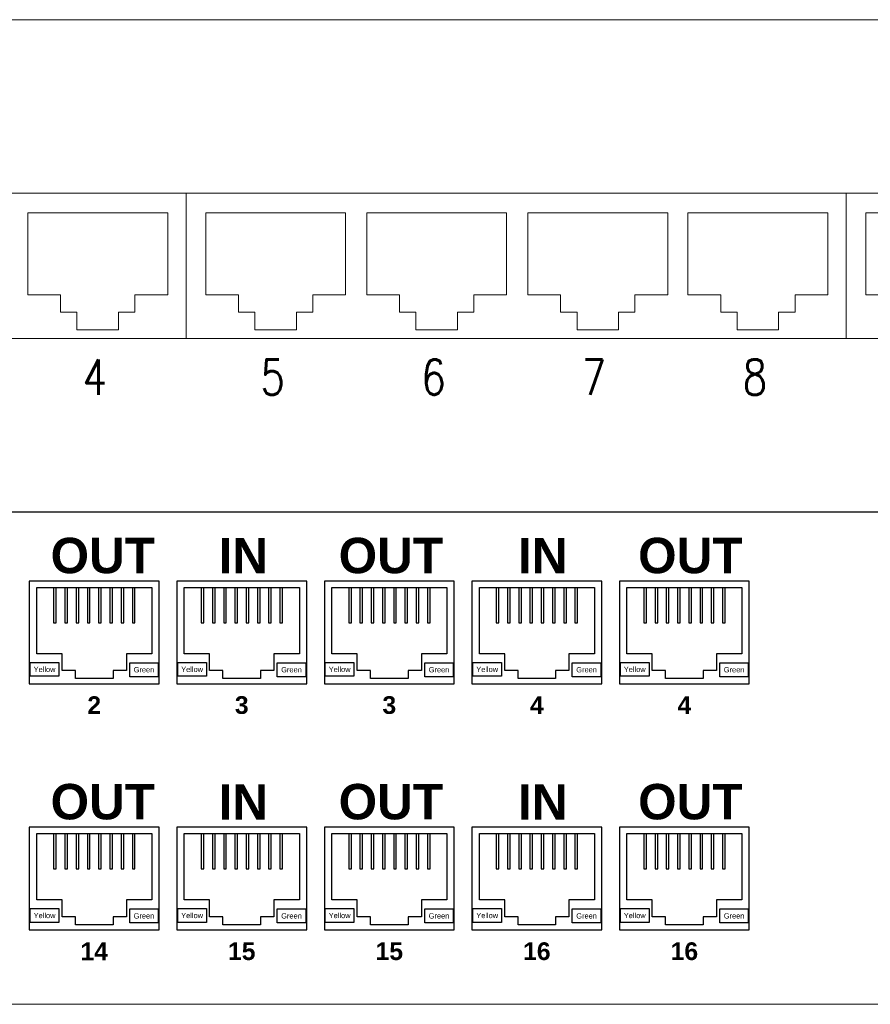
# Model space of a CAD drawing. Header units: millimetres. Extents: x 3585 to 3995, y 1397 to 1684.
# Tile 6 of 15: x 3776 to 3783, y 1543 to 1552. Entities that reach past the tile are written whole.
import ezdxf
from ezdxf.enums import TextEntityAlignment as Align

# ---------------------------------------------------------------- set-up
doc = ezdxf.new("R2010")
doc.units = ezdxf.units.MM
doc.linetypes.add('HIDDENX2', pattern=[19.05, 12.7, -6.35])
for name, color, linetype, lineweight in [('EB_LAN', 6, 'Continuous', 9), ('EB_NPS', 5, 'Continuous', 5), ('NR_PORT', 7, 'Continuous', 0), ('OBUDOWY', 7, 'Continuous', 0), ('SZ_HU_CONSTR', 7, 'HIDDENX2', 0)]:
    doc.layers.add(name, color=color, linetype=linetype, lineweight=lineweight)
doc.styles.add('ROMANS', font='simplex.shx')
doc.styles.get("Standard").update_dxf_attribs({"font": 'arial.ttf'})

# ---------------------------------------------------------------- blocks, each defined once
blk = doc.blocks.new('szafa gpd')
at = {"layer": 'SZ_HU_CONSTR'}
for p, q in [((3813.1088, 1552.0533), (3765.1088, 1552.0533)), ((3813.1088, 1547.6133), (3765.1088, 1547.6133))]:
    blk.add_line(p, q, dxfattribs=at)
blk = doc.blocks.new('sdip')
at = {"layer": 'OBUDOWY'}
for p, q in [((-90210444.343, -54810663.426), (-90210888.459, -54810663.426)), ((-90210888.459, -54810707.826), (-90210444.343, -54810707.826))]:
    blk.add_line(p, q, dxfattribs=at)
blk = doc.blocks.new('swtichh')
at = {"color": 0}
for points in [[(-90216741.849, -54809408.752), (-90216741.849, -54809421.863), (-90216801.366, -54809421.863), (-90216801.366, -54809408.752)], [(-90216682.331, -54809408.752), (-90216682.331, -54809421.863), (-90216741.849, -54809421.863), (-90216741.849, -54809408.752)], [(-90216622.814, -54809408.752), (-90216622.814, -54809421.863), (-90216682.331, -54809421.863), (-90216682.331, -54809408.752)]]:
    blk.add_lwpolyline(points, close=True, dxfattribs=at)
for points in [[(-90216749.812, -54809410.526), (-90216756.117, -54809410.526), (-90216756.117, -54809417.92), (-90216753.162, -54809417.92), (-90216753.162, -54809419.497), (-90216751.684, -54809419.497), (-90216751.684, -54809421.075), (-90216749.812, -54809421.075)], [(-90216749.812, -54809410.526), (-90216743.507, -54809410.526), (-90216743.507, -54809417.92), (-90216746.462, -54809417.92), (-90216746.462, -54809419.497), (-90216747.94, -54809419.497), (-90216747.94, -54809421.075), (-90216749.812, -54809421.075)], [(-90216733.77, -54809410.526), (-90216740.075, -54809410.526), (-90216740.075, -54809417.92), (-90216737.12, -54809417.92), (-90216737.12, -54809419.497), (-90216735.642, -54809419.497), (-90216735.642, -54809421.075), (-90216733.77, -54809421.075)], [(-90216733.77, -54809410.526), (-90216727.465, -54809410.526), (-90216727.465, -54809417.92), (-90216730.421, -54809417.92), (-90216730.421, -54809419.497), (-90216731.898, -54809419.497), (-90216731.898, -54809421.075), (-90216733.77, -54809421.075)], [(-90216719.26, -54809410.526), (-90216725.565, -54809410.526), (-90216725.565, -54809417.92), (-90216722.609, -54809417.92), (-90216722.609, -54809419.497), (-90216721.131, -54809419.497), (-90216721.131, -54809421.075), (-90216719.26, -54809421.075)], [(-90216719.26, -54809410.526), (-90216712.954, -54809410.526), (-90216712.954, -54809417.92), (-90216715.91, -54809417.92), (-90216715.91, -54809419.497), (-90216717.388, -54809419.497), (-90216717.388, -54809421.075), (-90216719.26, -54809421.075)], [(-90216704.727, -54809410.526), (-90216711.032, -54809410.526), (-90216711.032, -54809417.92), (-90216708.077, -54809417.92), (-90216708.077, -54809419.497), (-90216706.599, -54809419.497), (-90216706.599, -54809421.075), (-90216704.727, -54809421.075)], [(-90216704.727, -54809410.526), (-90216698.422, -54809410.526), (-90216698.422, -54809417.92), (-90216701.378, -54809417.92), (-90216701.378, -54809419.497), (-90216702.855, -54809419.497), (-90216702.855, -54809421.075), (-90216704.727, -54809421.075)], [(-90216690.294, -54809410.526), (-90216696.6, -54809410.526), (-90216696.6, -54809417.92), (-90216693.644, -54809417.92), (-90216693.644, -54809419.497), (-90216692.166, -54809419.497), (-90216692.166, -54809421.075), (-90216690.294, -54809421.075)], [(-90216690.294, -54809410.526), (-90216683.989, -54809410.526), (-90216683.989, -54809417.92), (-90216686.945, -54809417.92), (-90216686.945, -54809419.497), (-90216688.423, -54809419.497), (-90216688.423, -54809421.075), (-90216690.294, -54809421.075)], [(-90216674.253, -54809410.526), (-90216680.558, -54809410.526), (-90216680.558, -54809417.92), (-90216677.602, -54809417.92), (-90216677.602, -54809419.497), (-90216676.124, -54809419.497), (-90216676.124, -54809421.075), (-90216674.253, -54809421.075)]]:
    blk.add_lwpolyline(points, dxfattribs=at)
at = {"layer": 'EB_NPS', "color": 0, "linetype": 'Continuous', "lineweight": 50}
blk.add_blockref('sdip', (-5956.413, 1270.319), dxfattribs=at)
at = {"layer": 'NR_PORT', "style": 'ROMANS', "width": 0.8}
for s, p in [('4', (-90216750.084, -54809427.893)), ('5', (-90216734.042, -54809427.893)), ('6', (-90216719.531, -54809427.893)), ('7', (-90216705.077, -54809427.893)), ('8', (-90216690.566, -54809427.893))]:
    blk.add_text(s, height=3.188, dxfattribs=at).set_placement(p, align=Align.BOTTOM_CENTER)
blk = doc.blocks.new('Panel 1U kątowy')
at = {"layer": 'OBUDOWY'}
blk.add_line((462.058, 0), (17.942, 0), dxfattribs=at)
at = {"style": 'ROMANS'}
blk.add_attdef('NAZWA_PANELU', text='', height=14, dxfattribs=at).set_placement((681.061, -20.999), align=Align.MIDDLE_LEFT)
blk.add_attdef('KAT', text='', height=5, dxfattribs=at).set_placement((462.058, -22.201), align=Align.MIDDLE)
blk.add_attdef('NR_KAT', (16.82, -42.941), '', height=4, dxfattribs=at)
blk = doc.blocks.new('ogranicznik przepi')
at = {"layer": 'OBUDOWY', "color": 0, "lineweight": -3}
blk.add_line((-90210131.805, -54810346.729), (-90210611.805, -54810346.729), dxfattribs=at)
at = {"layer": 'OBUDOWY', "color": 0, "linetype": 'Continuous', "lineweight": -3}
for p, q in [((-90210504.298, -54810359.521), (-90210504.298, -54810353.525)), ((-90210504.298, -54810353.525), (-90210493.927, -54810353.525)), ((-90210502.778, -54810353.525), (-90210502.778, -54810356.717)), ((-90210502.541, -54810356.717), (-90210502.541, -54810353.525)), ((-90210501.764, -54810353.525), (-90210501.764, -54810356.717)), ((-90210501.528, -54810356.717), (-90210501.528, -54810353.525)), ((-90210500.751, -54810353.525), (-90210500.751, -54810356.717)), ((-90210500.514, -54810356.717), (-90210500.514, -54810353.525)), ((-90210499.737, -54810353.525), (-90210499.737, -54810356.717)), ((-90210499.501, -54810356.717), (-90210499.501, -54810353.525)), ((-90210498.724, -54810353.525), (-90210498.724, -54810356.717)), ((-90210498.487, -54810356.717), (-90210498.487, -54810353.525)), ((-90210497.71, -54810353.525), (-90210497.71, -54810356.717)), ((-90210497.474, -54810356.717), (-90210497.474, -54810353.525)), ((-90210496.697, -54810353.525), (-90210496.697, -54810356.717)), ((-90210496.46, -54810356.717), (-90210496.46, -54810353.525)), ((-90210495.683, -54810353.525), (-90210495.683, -54810356.717)), ((-90210495.447, -54810356.717), (-90210495.447, -54810353.525)), ((-90210493.927, -54810353.525), (-90210493.927, -54810359.521)), ((-90210490.996, -54810359.521), (-90210490.996, -54810353.525)), ((-90210490.996, -54810353.525), (-90210480.625, -54810353.525)), ((-90210489.476, -54810353.525), (-90210489.476, -54810356.717)), ((-90210489.239, -54810356.717), (-90210489.239, -54810353.525)), ((-90210488.462, -54810353.525), (-90210488.462, -54810356.717)), ((-90210488.226, -54810356.717), (-90210488.226, -54810353.525)), ((-90210487.449, -54810353.525), (-90210487.449, -54810356.717)), ((-90210487.213, -54810356.717), (-90210487.213, -54810353.525)), ((-90210486.435, -54810353.525), (-90210486.435, -54810356.717)), ((-90210486.199, -54810356.717), (-90210486.199, -54810353.525)), ((-90210485.422, -54810353.525), (-90210485.422, -54810356.717)), ((-90210485.186, -54810356.717), (-90210485.186, -54810353.525)), ((-90210484.409, -54810353.525), (-90210484.409, -54810356.717)), ((-90210484.172, -54810356.717), (-90210484.172, -54810353.525)), ((-90210483.395, -54810353.525), (-90210483.395, -54810356.717)), ((-90210483.158, -54810356.717), (-90210483.158, -54810353.525)), ((-90210482.382, -54810353.525), (-90210482.382, -54810356.717)), ((-90210482.145, -54810356.717), (-90210482.145, -54810353.525)), ((-90210480.625, -54810353.525), (-90210480.625, -54810359.521)), ((-90210477.694, -54810359.521), (-90210477.694, -54810353.525)), ((-90210477.694, -54810353.525), (-90210467.323, -54810353.525)), ((-90210476.174, -54810353.525), (-90210476.174, -54810356.717)), ((-90210475.937, -54810356.717), (-90210475.937, -54810353.525)), ((-90210475.16, -54810353.525), (-90210475.16, -54810356.717)), ((-90210474.924, -54810356.717), (-90210474.924, -54810353.525)), ((-90210474.147, -54810353.525), (-90210474.147, -54810356.717)), ((-90210473.911, -54810356.717), (-90210473.911, -54810353.525)), ((-90210473.134, -54810353.525), (-90210473.134, -54810356.717)), ((-90210472.897, -54810356.717), (-90210472.897, -54810353.525)), ((-90210472.12, -54810353.525), (-90210472.12, -54810356.717)), ((-90210471.884, -54810356.717), (-90210471.884, -54810353.525)), ((-90210471.107, -54810353.525), (-90210471.107, -54810356.717)), ((-90210470.87, -54810356.717), (-90210470.87, -54810353.525)), ((-90210470.093, -54810353.525), (-90210470.093, -54810356.717)), ((-90210469.857, -54810356.717), (-90210469.857, -54810353.525)), ((-90210469.08, -54810353.525), (-90210469.08, -54810356.717)), ((-90210468.843, -54810356.717), (-90210468.843, -54810353.525)), ((-90210467.323, -54810353.525), (-90210467.323, -54810359.521)), ((-90210464.392, -54810359.521), (-90210464.392, -54810353.525)), ((-90210464.392, -54810353.525), (-90210454.021, -54810353.525)), ((-90210462.872, -54810353.525), (-90210462.872, -54810356.717)), ((-90210462.636, -54810356.717), (-90210462.636, -54810353.525)), ((-90210461.859, -54810353.525), (-90210461.859, -54810356.717)), ((-90210461.622, -54810356.717), (-90210461.622, -54810353.525)), ((-90210460.845, -54810353.525), (-90210460.845, -54810356.717)), ((-90210460.609, -54810356.717), (-90210460.609, -54810353.525)), ((-90210459.832, -54810353.525), (-90210459.832, -54810356.717)), ((-90210459.595, -54810356.717), (-90210459.595, -54810353.525)), ((-90210458.819, -54810353.525), (-90210458.819, -54810356.717)), ((-90210458.582, -54810356.717), (-90210458.582, -54810353.525)), ((-90210457.805, -54810353.525), (-90210457.805, -54810356.717)), ((-90210457.568, -54810356.717), (-90210457.568, -54810353.525)), ((-90210456.791, -54810353.525), (-90210456.791, -54810356.717)), ((-90210456.555, -54810356.717), (-90210456.555, -54810353.525)), ((-90210455.778, -54810353.525), (-90210455.778, -54810356.717)), ((-90210455.542, -54810356.717), (-90210455.542, -54810353.525)), ((-90210454.021, -54810353.525), (-90210454.021, -54810359.521)), ((-90210451.091, -54810359.521), (-90210451.091, -54810353.525)), ((-90210451.091, -54810353.525), (-90210440.719, -54810353.525)), ((-90210449.571, -54810353.525), (-90210449.571, -54810356.717)), ((-90210449.334, -54810356.717), (-90210449.334, -54810353.525)), ((-90210448.557, -54810353.525), (-90210448.557, -54810356.717)), ((-90210448.32, -54810356.717), (-90210448.32, -54810353.525)), ((-90210447.544, -54810353.525), (-90210447.544, -54810356.717)), ((-90210447.307, -54810356.717), (-90210447.307, -54810353.525)), ((-90210446.53, -54810353.525), (-90210446.53, -54810356.717)), ((-90210446.294, -54810356.717), (-90210446.294, -54810353.525)), ((-90210445.517, -54810353.525), (-90210445.517, -54810356.717)), ((-90210445.28, -54810356.717), (-90210445.28, -54810353.525)), ((-90210444.503, -54810353.525), (-90210444.503, -54810356.717)), ((-90210444.267, -54810356.717), (-90210444.267, -54810353.525)), ((-90210443.49, -54810353.525), (-90210443.49, -54810356.717)), ((-90210443.253, -54810356.717), (-90210443.253, -54810353.525)), ((-90210442.476, -54810353.525), (-90210442.476, -54810356.717)), ((-90210442.24, -54810356.717), (-90210442.24, -54810353.525)), ((-90210440.719, -54810353.525), (-90210440.719, -54810359.521)), ((-90210502.778, -54810356.717), (-90210502.541, -54810356.717)), ((-90210501.764, -54810356.717), (-90210501.528, -54810356.717)), ((-90210500.751, -54810356.717), (-90210500.514, -54810356.717)), ((-90210499.737, -54810356.717), (-90210499.501, -54810356.717)), ((-90210498.724, -54810356.717), (-90210498.487, -54810356.717)), ((-90210497.71, -54810356.717), (-90210497.474, -54810356.717)), ((-90210496.697, -54810356.717), (-90210496.46, -54810356.717)), ((-90210495.683, -54810356.717), (-90210495.447, -54810356.717)), ((-90210489.476, -54810356.717), (-90210489.239, -54810356.717)), ((-90210488.462, -54810356.717), (-90210488.226, -54810356.717)), ((-90210487.449, -54810356.717), (-90210487.213, -54810356.717)), ((-90210486.435, -54810356.717), (-90210486.199, -54810356.717)), ((-90210485.422, -54810356.717), (-90210485.186, -54810356.717)), ((-90210484.409, -54810356.717), (-90210484.172, -54810356.717)), ((-90210483.395, -54810356.717), (-90210483.158, -54810356.717)), ((-90210482.382, -54810356.717), (-90210482.145, -54810356.717)), ((-90210476.174, -54810356.717), (-90210475.937, -54810356.717)), ((-90210475.16, -54810356.717), (-90210474.924, -54810356.717)), ((-90210474.147, -54810356.717), (-90210473.911, -54810356.717)), ((-90210473.134, -54810356.717), (-90210472.897, -54810356.717)), ((-90210472.12, -54810356.717), (-90210471.884, -54810356.717)), ((-90210471.107, -54810356.717), (-90210470.87, -54810356.717)), ((-90210470.093, -54810356.717), (-90210469.857, -54810356.717)), ((-90210469.08, -54810356.717), (-90210468.843, -54810356.717)), ((-90210462.872, -54810356.717), (-90210462.636, -54810356.717)), ((-90210461.859, -54810356.717), (-90210461.622, -54810356.717)), ((-90210460.845, -54810356.717), (-90210460.609, -54810356.717)), ((-90210459.832, -54810356.717), (-90210459.595, -54810356.717)), ((-90210458.819, -54810356.717), (-90210458.582, -54810356.717)), ((-90210457.805, -54810356.717), (-90210457.568, -54810356.717)), ((-90210456.791, -54810356.717), (-90210456.555, -54810356.717)), ((-90210455.778, -54810356.717), (-90210455.542, -54810356.717)), ((-90210449.571, -54810356.717), (-90210449.334, -54810356.717)), ((-90210448.557, -54810356.717), (-90210448.32, -54810356.717)), ((-90210447.544, -54810356.717), (-90210447.307, -54810356.717)), ((-90210446.53, -54810356.717), (-90210446.294, -54810356.717)), ((-90210445.517, -54810356.717), (-90210445.28, -54810356.717)), ((-90210444.503, -54810356.717), (-90210444.267, -54810356.717)), ((-90210443.49, -54810356.717), (-90210443.253, -54810356.717)), ((-90210442.476, -54810356.717), (-90210442.24, -54810356.717)), ((-90210502.018, -54810359.521), (-90210504.298, -54810359.521)), ((-90210502.018, -54810361.025), (-90210502.018, -54810359.521)), ((-90210493.927, -54810359.521), (-90210496.224, -54810359.521)), ((-90210496.224, -54810359.521), (-90210496.224, -54810361.025)), ((-90210488.716, -54810359.521), (-90210490.996, -54810359.521)), ((-90210488.716, -54810361.025), (-90210488.716, -54810359.521)), ((-90210480.625, -54810359.521), (-90210482.922, -54810359.521)), ((-90210482.922, -54810359.521), (-90210482.922, -54810361.025)), ((-90210475.414, -54810359.521), (-90210477.694, -54810359.521)), ((-90210475.414, -54810361.025), (-90210475.414, -54810359.521)), ((-90210467.323, -54810359.521), (-90210469.62, -54810359.521)), ((-90210469.62, -54810359.521), (-90210469.62, -54810361.025)), ((-90210462.112, -54810359.521), (-90210464.392, -54810359.521)), ((-90210462.112, -54810361.025), (-90210462.112, -54810359.521)), ((-90210454.021, -54810359.521), (-90210456.319, -54810359.521)), ((-90210456.319, -54810359.521), (-90210456.319, -54810361.025)), ((-90210448.811, -54810359.521), (-90210451.091, -54810359.521)), ((-90210448.811, -54810361.025), (-90210448.811, -54810359.521)), ((-90210440.719, -54810359.521), (-90210443.017, -54810359.521)), ((-90210443.017, -54810359.521), (-90210443.017, -54810361.025)), ((-90210504.889, -54810361.548), (-90210504.889, -54810360.298)), ((-90210504.889, -54810360.298), (-90210502.304, -54810360.298)), ((-90210502.304, -54810360.298), (-90210502.304, -54810361.548)), ((-90210495.92, -54810361.582), (-90210495.92, -54810360.332)), ((-90210495.92, -54810360.332), (-90210493.353, -54810360.332)), ((-90210493.353, -54810360.332), (-90210493.353, -54810361.582)), ((-90210491.587, -54810361.548), (-90210491.587, -54810360.298)), ((-90210491.587, -54810360.298), (-90210489.003, -54810360.298)), ((-90210489.003, -54810360.298), (-90210489.003, -54810361.548)), ((-90210482.618, -54810361.582), (-90210482.618, -54810360.332)), ((-90210482.618, -54810360.332), (-90210480.051, -54810360.332)), ((-90210480.051, -54810360.332), (-90210480.051, -54810361.582)), ((-90210478.286, -54810361.548), (-90210478.286, -54810360.298)), ((-90210478.286, -54810360.298), (-90210475.701, -54810360.298)), ((-90210475.701, -54810360.298), (-90210475.701, -54810361.548)), ((-90210469.316, -54810361.582), (-90210469.316, -54810360.332)), ((-90210469.316, -54810360.332), (-90210466.749, -54810360.332)), ((-90210466.749, -54810360.332), (-90210466.749, -54810361.582)), ((-90210464.984, -54810361.548), (-90210464.984, -54810360.298)), ((-90210464.984, -54810360.298), (-90210462.399, -54810360.298)), ((-90210462.399, -54810360.298), (-90210462.399, -54810361.548)), ((-90210456.015, -54810361.582), (-90210456.015, -54810360.332)), ((-90210456.015, -54810360.332), (-90210453.447, -54810360.332)), ((-90210453.447, -54810360.332), (-90210453.447, -54810361.582)), ((-90210451.682, -54810361.548), (-90210451.682, -54810360.298)), ((-90210451.682, -54810360.298), (-90210449.097, -54810360.298)), ((-90210449.097, -54810360.298), (-90210449.097, -54810361.548)), ((-90210442.713, -54810361.582), (-90210442.713, -54810360.332)), ((-90210442.713, -54810360.332), (-90210440.145, -54810360.332)), ((-90210440.145, -54810361.582), (-90210440.145, -54810360.332)), ((-90210502.304, -54810361.548), (-90210504.889, -54810361.548)), ((-90210500.818, -54810361.025), (-90210502.018, -54810361.025)), ((-90210500.818, -54810361.751), (-90210500.818, -54810361.025)), ((-90210497.423, -54810361.751), (-90210500.818, -54810361.751)), ((-90210496.224, -54810361.025), (-90210497.423, -54810361.025)), ((-90210497.423, -54810361.025), (-90210497.423, -54810361.751)), ((-90210493.353, -54810361.582), (-90210495.92, -54810361.582)), ((-90210489.003, -54810361.548), (-90210491.587, -54810361.548)), ((-90210487.517, -54810361.025), (-90210488.716, -54810361.025)), ((-90210487.517, -54810361.751), (-90210487.517, -54810361.025)), ((-90210484.121, -54810361.751), (-90210487.517, -54810361.751)), ((-90210482.922, -54810361.025), (-90210484.121, -54810361.025)), ((-90210484.121, -54810361.025), (-90210484.121, -54810361.751)), ((-90210480.051, -54810361.582), (-90210482.618, -54810361.582)), ((-90210475.701, -54810361.548), (-90210478.286, -54810361.548)), ((-90210474.215, -54810361.025), (-90210475.414, -54810361.025)), ((-90210474.215, -54810361.751), (-90210474.215, -54810361.025)), ((-90210470.82, -54810361.751), (-90210474.215, -54810361.751)), ((-90210469.62, -54810361.025), (-90210470.82, -54810361.025)), ((-90210470.82, -54810361.025), (-90210470.82, -54810361.751)), ((-90210466.749, -54810361.582), (-90210469.316, -54810361.582)), ((-90210462.399, -54810361.548), (-90210464.984, -54810361.548)), ((-90210460.913, -54810361.025), (-90210462.112, -54810361.025)), ((-90210460.913, -54810361.751), (-90210460.913, -54810361.025)), ((-90210457.518, -54810361.751), (-90210460.913, -54810361.751)), ((-90210456.319, -54810361.025), (-90210457.518, -54810361.025)), ((-90210457.518, -54810361.025), (-90210457.518, -54810361.751)), ((-90210453.447, -54810361.582), (-90210456.015, -54810361.582)), ((-90210449.097, -54810361.548), (-90210451.682, -54810361.548)), ((-90210447.611, -54810361.025), (-90210448.811, -54810361.025)), ((-90210447.611, -54810361.751), (-90210447.611, -54810361.025)), ((-90210444.216, -54810361.751), (-90210447.611, -54810361.751)), ((-90210443.017, -54810361.025), (-90210444.216, -54810361.025)), ((-90210444.216, -54810361.025), (-90210444.216, -54810361.751)), ((-90210440.145, -54810361.582), (-90210442.713, -54810361.582)), ((-90210504.298, -54810381.721), (-90210504.298, -54810375.725)), ((-90210504.298, -54810375.725), (-90210493.927, -54810375.725)), ((-90210502.778, -54810375.725), (-90210502.778, -54810378.917)), ((-90210502.541, -54810378.917), (-90210502.541, -54810375.725)), ((-90210501.764, -54810375.725), (-90210501.764, -54810378.917)), ((-90210501.528, -54810378.917), (-90210501.528, -54810375.725)), ((-90210500.751, -54810375.725), (-90210500.751, -54810378.917)), ((-90210500.514, -54810378.917), (-90210500.514, -54810375.725)), ((-90210499.737, -54810375.725), (-90210499.737, -54810378.917)), ((-90210499.501, -54810378.917), (-90210499.501, -54810375.725)), ((-90210498.724, -54810375.725), (-90210498.724, -54810378.917)), ((-90210498.487, -54810378.917), (-90210498.487, -54810375.725)), ((-90210497.71, -54810375.725), (-90210497.71, -54810378.917)), ((-90210497.474, -54810378.917), (-90210497.474, -54810375.725)), ((-90210496.697, -54810375.725), (-90210496.697, -54810378.917)), ((-90210496.46, -54810378.917), (-90210496.46, -54810375.725)), ((-90210495.683, -54810375.725), (-90210495.683, -54810378.917)), ((-90210495.447, -54810378.917), (-90210495.447, -54810375.725)), ((-90210493.927, -54810375.725), (-90210493.927, -54810381.721)), ((-90210490.996, -54810381.721), (-90210490.996, -54810375.725)), ((-90210490.996, -54810375.725), (-90210480.625, -54810375.725)), ((-90210489.476, -54810375.725), (-90210489.476, -54810378.917)), ((-90210489.239, -54810378.917), (-90210489.239, -54810375.725)), ((-90210488.462, -54810375.725), (-90210488.462, -54810378.917)), ((-90210488.226, -54810378.917), (-90210488.226, -54810375.725)), ((-90210487.449, -54810375.725), (-90210487.449, -54810378.917)), ((-90210487.213, -54810378.917), (-90210487.213, -54810375.725)), ((-90210486.435, -54810375.725), (-90210486.435, -54810378.917)), ((-90210486.199, -54810378.917), (-90210486.199, -54810375.725)), ((-90210485.422, -54810375.725), (-90210485.422, -54810378.917)), ((-90210485.186, -54810378.917), (-90210485.186, -54810375.725)), ((-90210484.409, -54810375.725), (-90210484.409, -54810378.917)), ((-90210484.172, -54810378.917), (-90210484.172, -54810375.725)), ((-90210483.395, -54810375.725), (-90210483.395, -54810378.917)), ((-90210483.158, -54810378.917), (-90210483.158, -54810375.725)), ((-90210482.382, -54810375.725), (-90210482.382, -54810378.917)), ((-90210482.145, -54810378.917), (-90210482.145, -54810375.725)), ((-90210480.625, -54810375.725), (-90210480.625, -54810381.721)), ((-90210477.694, -54810381.721), (-90210477.694, -54810375.725)), ((-90210477.694, -54810375.725), (-90210467.323, -54810375.725)), ((-90210476.174, -54810375.725), (-90210476.174, -54810378.917)), ((-90210475.937, -54810378.917), (-90210475.937, -54810375.725)), ((-90210475.16, -54810375.725), (-90210475.16, -54810378.917)), ((-90210474.924, -54810378.917), (-90210474.924, -54810375.725)), ((-90210474.147, -54810375.725), (-90210474.147, -54810378.917)), ((-90210473.911, -54810378.917), (-90210473.911, -54810375.725)), ((-90210473.134, -54810375.725), (-90210473.134, -54810378.917)), ((-90210472.897, -54810378.917), (-90210472.897, -54810375.725)), ((-90210472.12, -54810375.725), (-90210472.12, -54810378.917)), ((-90210471.884, -54810378.917), (-90210471.884, -54810375.725)), ((-90210471.107, -54810375.725), (-90210471.107, -54810378.917)), ((-90210470.87, -54810378.917), (-90210470.87, -54810375.725)), ((-90210470.093, -54810375.725), (-90210470.093, -54810378.917)), ((-90210469.857, -54810378.917), (-90210469.857, -54810375.725)), ((-90210469.08, -54810375.725), (-90210469.08, -54810378.917)), ((-90210468.843, -54810378.917), (-90210468.843, -54810375.725)), ((-90210467.323, -54810375.725), (-90210467.323, -54810381.721)), ((-90210464.392, -54810381.721), (-90210464.392, -54810375.725)), ((-90210464.392, -54810375.725), (-90210454.021, -54810375.725)), ((-90210462.872, -54810375.725), (-90210462.872, -54810378.917)), ((-90210462.636, -54810378.917), (-90210462.636, -54810375.725)), ((-90210461.859, -54810375.725), (-90210461.859, -54810378.917)), ((-90210461.622, -54810378.917), (-90210461.622, -54810375.725)), ((-90210460.845, -54810375.725), (-90210460.845, -54810378.917)), ((-90210460.609, -54810378.917), (-90210460.609, -54810375.725)), ((-90210459.832, -54810375.725), (-90210459.832, -54810378.917)), ((-90210459.595, -54810378.917), (-90210459.595, -54810375.725)), ((-90210458.819, -54810375.725), (-90210458.819, -54810378.917)), ((-90210458.582, -54810378.917), (-90210458.582, -54810375.725)), ((-90210457.805, -54810375.725), (-90210457.805, -54810378.917)), ((-90210457.568, -54810378.917), (-90210457.568, -54810375.725)), ((-90210456.791, -54810375.725), (-90210456.791, -54810378.917)), ((-90210456.555, -54810378.917), (-90210456.555, -54810375.725)), ((-90210455.778, -54810375.725), (-90210455.778, -54810378.917)), ((-90210455.542, -54810378.917), (-90210455.542, -54810375.725)), ((-90210454.021, -54810375.725), (-90210454.021, -54810381.721)), ((-90210451.091, -54810381.721), (-90210451.091, -54810375.725)), ((-90210451.091, -54810375.725), (-90210440.719, -54810375.725)), ((-90210449.571, -54810375.725), (-90210449.571, -54810378.917)), ((-90210449.334, -54810378.917), (-90210449.334, -54810375.725)), ((-90210448.557, -54810375.725), (-90210448.557, -54810378.917)), ((-90210448.32, -54810378.917), (-90210448.32, -54810375.725)), ((-90210447.544, -54810375.725), (-90210447.544, -54810378.917)), ((-90210447.307, -54810378.917), (-90210447.307, -54810375.725)), ((-90210446.53, -54810375.725), (-90210446.53, -54810378.917)), ((-90210446.294, -54810378.917), (-90210446.294, -54810375.725)), ((-90210445.517, -54810375.725), (-90210445.517, -54810378.917)), ((-90210445.28, -54810378.917), (-90210445.28, -54810375.725)), ((-90210444.503, -54810375.725), (-90210444.503, -54810378.917)), ((-90210444.267, -54810378.917), (-90210444.267, -54810375.725)), ((-90210443.49, -54810375.725), (-90210443.49, -54810378.917)), ((-90210443.253, -54810378.917), (-90210443.253, -54810375.725)), ((-90210442.476, -54810375.725), (-90210442.476, -54810378.917)), ((-90210442.24, -54810378.917), (-90210442.24, -54810375.725)), ((-90210440.719, -54810375.725), (-90210440.719, -54810381.721)), ((-90210502.778, -54810378.917), (-90210502.541, -54810378.917)), ((-90210501.764, -54810378.917), (-90210501.528, -54810378.917)), ((-90210500.751, -54810378.917), (-90210500.514, -54810378.917)), ((-90210499.737, -54810378.917), (-90210499.501, -54810378.917)), ((-90210498.724, -54810378.917), (-90210498.487, -54810378.917)), ((-90210497.71, -54810378.917), (-90210497.474, -54810378.917)), ((-90210496.697, -54810378.917), (-90210496.46, -54810378.917)), ((-90210495.683, -54810378.917), (-90210495.447, -54810378.917)), ((-90210489.476, -54810378.917), (-90210489.239, -54810378.917)), ((-90210488.462, -54810378.917), (-90210488.226, -54810378.917)), ((-90210487.449, -54810378.917), (-90210487.213, -54810378.917)), ((-90210486.435, -54810378.917), (-90210486.199, -54810378.917)), ((-90210485.422, -54810378.917), (-90210485.186, -54810378.917)), ((-90210484.409, -54810378.917), (-90210484.172, -54810378.917)), ((-90210483.395, -54810378.917), (-90210483.158, -54810378.917)), ((-90210482.382, -54810378.917), (-90210482.145, -54810378.917)), ((-90210476.174, -54810378.917), (-90210475.937, -54810378.917)), ((-90210475.16, -54810378.917), (-90210474.924, -54810378.917)), ((-90210474.147, -54810378.917), (-90210473.911, -54810378.917)), ((-90210473.134, -54810378.917), (-90210472.897, -54810378.917)), ((-90210472.12, -54810378.917), (-90210471.884, -54810378.917)), ((-90210471.107, -54810378.917), (-90210470.87, -54810378.917)), ((-90210470.093, -54810378.917), (-90210469.857, -54810378.917)), ((-90210469.08, -54810378.917), (-90210468.843, -54810378.917)), ((-90210462.872, -54810378.917), (-90210462.636, -54810378.917)), ((-90210461.859, -54810378.917), (-90210461.622, -54810378.917)), ((-90210460.845, -54810378.917), (-90210460.609, -54810378.917)), ((-90210459.832, -54810378.917), (-90210459.595, -54810378.917)), ((-90210458.819, -54810378.917), (-90210458.582, -54810378.917)), ((-90210457.805, -54810378.917), (-90210457.568, -54810378.917)), ((-90210456.791, -54810378.917), (-90210456.555, -54810378.917)), ((-90210455.778, -54810378.917), (-90210455.542, -54810378.917)), ((-90210449.571, -54810378.917), (-90210449.334, -54810378.917)), ((-90210448.557, -54810378.917), (-90210448.32, -54810378.917)), ((-90210447.544, -54810378.917), (-90210447.307, -54810378.917)), ((-90210446.53, -54810378.917), (-90210446.294, -54810378.917)), ((-90210445.517, -54810378.917), (-90210445.28, -54810378.917)), ((-90210444.503, -54810378.917), (-90210444.267, -54810378.917)), ((-90210443.49, -54810378.917), (-90210443.253, -54810378.917)), ((-90210442.476, -54810378.917), (-90210442.24, -54810378.917)), ((-90210502.018, -54810381.721), (-90210504.298, -54810381.721)), ((-90210502.018, -54810383.225), (-90210502.018, -54810381.721)), ((-90210493.927, -54810381.721), (-90210496.224, -54810381.721)), ((-90210496.224, -54810381.721), (-90210496.224, -54810383.225)), ((-90210488.716, -54810381.721), (-90210490.996, -54810381.721)), ((-90210488.716, -54810383.225), (-90210488.716, -54810381.721)), ((-90210480.625, -54810381.721), (-90210482.922, -54810381.721)), ((-90210482.922, -54810381.721), (-90210482.922, -54810383.225)), ((-90210475.414, -54810381.721), (-90210477.694, -54810381.721)), ((-90210475.414, -54810383.225), (-90210475.414, -54810381.721)), ((-90210467.323, -54810381.721), (-90210469.62, -54810381.721)), ((-90210469.62, -54810381.721), (-90210469.62, -54810383.225)), ((-90210462.112, -54810381.721), (-90210464.392, -54810381.721)), ((-90210462.112, -54810383.225), (-90210462.112, -54810381.721)), ((-90210454.021, -54810381.721), (-90210456.319, -54810381.721)), ((-90210456.319, -54810381.721), (-90210456.319, -54810383.225)), ((-90210448.811, -54810381.721), (-90210451.091, -54810381.721)), ((-90210448.811, -54810383.225), (-90210448.811, -54810381.721)), ((-90210440.719, -54810381.721), (-90210443.017, -54810381.721)), ((-90210443.017, -54810381.721), (-90210443.017, -54810383.225)), ((-90210504.889, -54810383.748), (-90210504.889, -54810382.498)), ((-90210504.889, -54810382.498), (-90210502.304, -54810382.498)), ((-90210502.304, -54810382.498), (-90210502.304, -54810383.748)), ((-90210495.92, -54810383.782), (-90210495.92, -54810382.532)), ((-90210495.92, -54810382.532), (-90210493.353, -54810382.532)), ((-90210493.353, -54810382.532), (-90210493.353, -54810383.782)), ((-90210491.587, -54810383.748), (-90210491.587, -54810382.498)), ((-90210491.587, -54810382.498), (-90210489.003, -54810382.498)), ((-90210489.003, -54810382.498), (-90210489.003, -54810383.748)), ((-90210482.618, -54810383.782), (-90210482.618, -54810382.532)), ((-90210482.618, -54810382.532), (-90210480.051, -54810382.532)), ((-90210480.051, -54810382.532), (-90210480.051, -54810383.782)), ((-90210478.286, -54810383.748), (-90210478.286, -54810382.498)), ((-90210478.286, -54810382.498), (-90210475.701, -54810382.498)), ((-90210475.701, -54810382.498), (-90210475.701, -54810383.748)), ((-90210469.316, -54810383.782), (-90210469.316, -54810382.532)), ((-90210469.316, -54810382.532), (-90210466.749, -54810382.532)), ((-90210466.749, -54810382.532), (-90210466.749, -54810383.782)), ((-90210464.984, -54810383.748), (-90210464.984, -54810382.498)), ((-90210464.984, -54810382.498), (-90210462.399, -54810382.498)), ((-90210462.399, -54810382.498), (-90210462.399, -54810383.748)), ((-90210456.015, -54810383.782), (-90210456.015, -54810382.532)), ((-90210456.015, -54810382.532), (-90210453.447, -54810382.532)), ((-90210453.447, -54810382.532), (-90210453.447, -54810383.782)), ((-90210451.682, -54810383.748), (-90210451.682, -54810382.498)), ((-90210451.682, -54810382.498), (-90210449.097, -54810382.498)), ((-90210449.097, -54810382.498), (-90210449.097, -54810383.748)), ((-90210442.713, -54810383.782), (-90210442.713, -54810382.532)), ((-90210442.713, -54810382.532), (-90210440.145, -54810382.532)), ((-90210440.145, -54810383.782), (-90210440.145, -54810382.532)), ((-90210502.304, -54810383.748), (-90210504.889, -54810383.748)), ((-90210500.818, -54810383.225), (-90210502.018, -54810383.225)), ((-90210500.818, -54810383.951), (-90210500.818, -54810383.225)), ((-90210497.423, -54810383.951), (-90210500.818, -54810383.951)), ((-90210496.224, -54810383.225), (-90210497.423, -54810383.225)), ((-90210497.423, -54810383.225), (-90210497.423, -54810383.951)), ((-90210493.353, -54810383.782), (-90210495.92, -54810383.782)), ((-90210489.003, -54810383.748), (-90210491.587, -54810383.748)), ((-90210487.517, -54810383.225), (-90210488.716, -54810383.225)), ((-90210487.517, -54810383.951), (-90210487.517, -54810383.225)), ((-90210484.121, -54810383.951), (-90210487.517, -54810383.951)), ((-90210482.922, -54810383.225), (-90210484.121, -54810383.225)), ((-90210484.121, -54810383.225), (-90210484.121, -54810383.951)), ((-90210480.051, -54810383.782), (-90210482.618, -54810383.782)), ((-90210475.701, -54810383.748), (-90210478.286, -54810383.748)), ((-90210474.215, -54810383.225), (-90210475.414, -54810383.225)), ((-90210474.215, -54810383.951), (-90210474.215, -54810383.225)), ((-90210470.82, -54810383.951), (-90210474.215, -54810383.951)), ((-90210469.62, -54810383.225), (-90210470.82, -54810383.225)), ((-90210470.82, -54810383.225), (-90210470.82, -54810383.951)), ((-90210466.749, -54810383.782), (-90210469.316, -54810383.782)), ((-90210462.399, -54810383.748), (-90210464.984, -54810383.748)), ((-90210460.913, -54810383.225), (-90210462.112, -54810383.225)), ((-90210460.913, -54810383.951), (-90210460.913, -54810383.225)), ((-90210457.518, -54810383.951), (-90210460.913, -54810383.951)), ((-90210456.319, -54810383.225), (-90210457.518, -54810383.225)), ((-90210457.518, -54810383.225), (-90210457.518, -54810383.951)), ((-90210453.447, -54810383.782), (-90210456.015, -54810383.782)), ((-90210449.097, -54810383.748), (-90210451.682, -54810383.748)), ((-90210447.611, -54810383.225), (-90210448.811, -54810383.225)), ((-90210447.611, -54810383.951), (-90210447.611, -54810383.225)), ((-90210444.216, -54810383.951), (-90210447.611, -54810383.951)), ((-90210443.017, -54810383.225), (-90210444.216, -54810383.225)), ((-90210444.216, -54810383.225), (-90210444.216, -54810383.951)), ((-90210440.145, -54810383.782), (-90210442.713, -54810383.782))]:
    blk.add_line(p, q, dxfattribs=at)
for points in [[(-90210504.974, -54810352.967), (-90210504.974, -54810362.224), (-90210493.268, -54810362.224), (-90210493.268, -54810352.967)], [(-90210491.672, -54810352.967), (-90210491.672, -54810362.224), (-90210479.966, -54810362.224), (-90210479.966, -54810352.967)], [(-90210478.37, -54810352.967), (-90210478.37, -54810362.224), (-90210466.664, -54810362.224), (-90210466.664, -54810352.967)], [(-90210465.068, -54810352.967), (-90210465.068, -54810362.224), (-90210453.363, -54810362.224), (-90210453.363, -54810352.967)], [(-90210451.767, -54810352.967), (-90210451.767, -54810362.224), (-90210440.061, -54810362.224), (-90210440.061, -54810352.967)], [(-90210504.974, -54810375.167), (-90210504.974, -54810384.424), (-90210493.268, -54810384.424), (-90210493.268, -54810375.167)], [(-90210491.672, -54810375.167), (-90210491.672, -54810384.424), (-90210479.966, -54810384.424), (-90210479.966, -54810375.167)], [(-90210478.37, -54810375.167), (-90210478.37, -54810384.424), (-90210466.664, -54810384.424), (-90210466.664, -54810375.167)], [(-90210465.068, -54810375.167), (-90210465.068, -54810384.424), (-90210453.363, -54810384.424), (-90210453.363, -54810375.167)], [(-90210451.767, -54810375.167), (-90210451.767, -54810384.424), (-90210440.061, -54810384.424), (-90210440.061, -54810375.167)]]:
    blk.add_lwpolyline(points, close=True, dxfattribs=at)
at = {"layer": 'OBUDOWY', "color": 0, "linetype": 'Continuous', "lineweight": -3, "width": 94.10337, "attachment_point": 5}
for s, insert, char_height in [('\\pxqc;{\\fArial|b1|i0|c238|p34;OUT}', (-90210498.347, -54810350.675, 0), 3.192), ('\\pxqc;{\\fArial|b1|i0|c238|p34;IN}', (-90210485.679, -54810350.675, 0), 3.192), ('\\pxqc;{\\fArial|b1|i0|c238|p34;OUT}', (-90210472.377, -54810350.675, 0), 3.192), ('\\pxqc;{\\fArial|b1|i0|c238|p34;IN}', (-90210458.678, -54810350.675, 0), 3.192), ('\\pxqc;{\\fArial|b1|i0|c238|p34;OUT}', (-90210445.376, -54810350.675, 0), 3.192), ('\\pxqc;{\\fArial|b1|i0|c238|p34;2}', (-90210499.121, -54810364.15, 0), 1.596), ('\\pxqc;{\\fArial|b1|i0|c238|p34;3}', (-90210485.819, -54810364.15, 0), 1.596), ('\\pxqc;{\\fArial|b1|i0|c238|p34;3}', (-90210472.517, -54810364.15, 0), 1.596), ('\\pxqc;{\\fArial|b1|i0|c238|p34;4}', (-90210459.215, -54810364.15, 0), 1.596), ('\\pxqc;{\\fArial|b1|i0|c238|p34;4}', (-90210445.914, -54810364.15, 0), 1.596), ('\\pxqc;{\\fArial|b1|i0|c238|p34;OUT}', (-90210498.347, -54810372.875, 0), 3.192), ('\\pxqc;{\\fArial|b1|i0|c238|p34;IN}', (-90210485.679, -54810372.875, 0), 3.192), ('\\pxqc;{\\fArial|b1|i0|c238|p34;OUT}', (-90210472.377, -54810372.875, 0), 3.192), ('\\pxqc;{\\fArial|b1|i0|c238|p34;IN}', (-90210458.678, -54810372.875, 0), 3.192), ('\\pxqc;{\\fArial|b1|i0|c238|p34;OUT}', (-90210445.376, -54810372.875, 0), 3.192), ('\\pxqc;{\\fArial|b1|i0|c238|p34;14}', (-90210499.121, -54810386.35, 0), 1.596), ('\\pxqc;{\\fArial|b1|i0|c238|p34;15}', (-90210485.819, -54810386.35, 0), 1.596), ('\\pxqc;{\\fArial|b1|i0|c238|p34;15}', (-90210472.517, -54810386.35, 0), 1.596), ('\\pxqc;{\\fArial|b1|i0|c238|p34;16}', (-90210459.215, -54810386.35, 0), 1.596), ('\\pxqc;{\\fArial|b1|i0|c238|p34;16}', (-90210445.914, -54810386.35, 0), 1.596)]:
    blk.add_mtext(s, dxfattribs=dict(at, insert=insert, char_height=char_height))
at = {"layer": 'OBUDOWY', "color": 0, "linetype": 'Continuous', "lineweight": -3, "char_height": 0.4788, "attachment_point": 5}
for s, insert in [('\\pxqc;Yellow', (-90210503.597, -54810360.923)), ('Green', (-90210494.636, -54810360.957)), ('\\pxqc;Yellow', (-90210490.295, -54810360.923)), ('Green', (-90210481.334, -54810360.957)), ('\\pxqc;Yellow', (-90210476.993, -54810360.923)), ('Green', (-90210468.033, -54810360.957)), ('\\pxqc;Yellow', (-90210463.691, -54810360.923)), ('Green', (-90210454.731, -54810360.957)), ('\\pxqc;Yellow', (-90210450.39, -54810360.923)), ('Green', (-90210441.429, -54810360.957)), ('\\pxqc;Yellow', (-90210503.597, -54810383.123)), ('Green', (-90210494.636, -54810383.157)), ('\\pxqc;Yellow', (-90210490.295, -54810383.123)), ('Green', (-90210481.334, -54810383.157)), ('\\pxqc;Yellow', (-90210476.993, -54810383.123)), ('Green', (-90210468.033, -54810383.157)), ('\\pxqc;Yellow', (-90210463.691, -54810383.123)), ('Green', (-90210454.731, -54810383.157)), ('\\pxqc;Yellow', (-90210450.39, -54810383.123)), ('Green', (-90210441.429, -54810383.157))]:
    blk.add_mtext_dynamic_manual_height_columns(s, width=20.62198, gutter_width=7.98, heights=[0], dxfattribs=dict(at, insert=insert))

msp = doc.modelspace()

# ---------------------------------------------------------------- block references
at = {"xscale": 0.1, "yscale": 0.1, "zscale": 0.1}
msp.add_blockref('Panel 1U kątowy', (3765.1088, 1543.1733), dxfattribs=at)
at = {"layer": 'EB_LAN'}
msp.add_blockref('szafa gpd', (0, 0), dxfattribs=at)
at = {"layer": 'EB_LAN', "color": 0, "linetype": 'Continuous', "lineweight": 50, "xscale": 0.1, "yscale": 0.1, "zscale": 0.1}
msp.add_blockref('swtichh', (9025451.3901, 5482491.3641), dxfattribs=at)
at = {"layer": 'EB_NPS', "color": 0, "linetype": 'Continuous', "lineweight": 50, "xscale": 0.1, "yscale": 0.1, "zscale": 0.1}
msp.add_blockref('ogranicznik przepi', (9024826.2892, 5482582.2862), dxfattribs=at)

doc.saveas('drawing.dxf')
